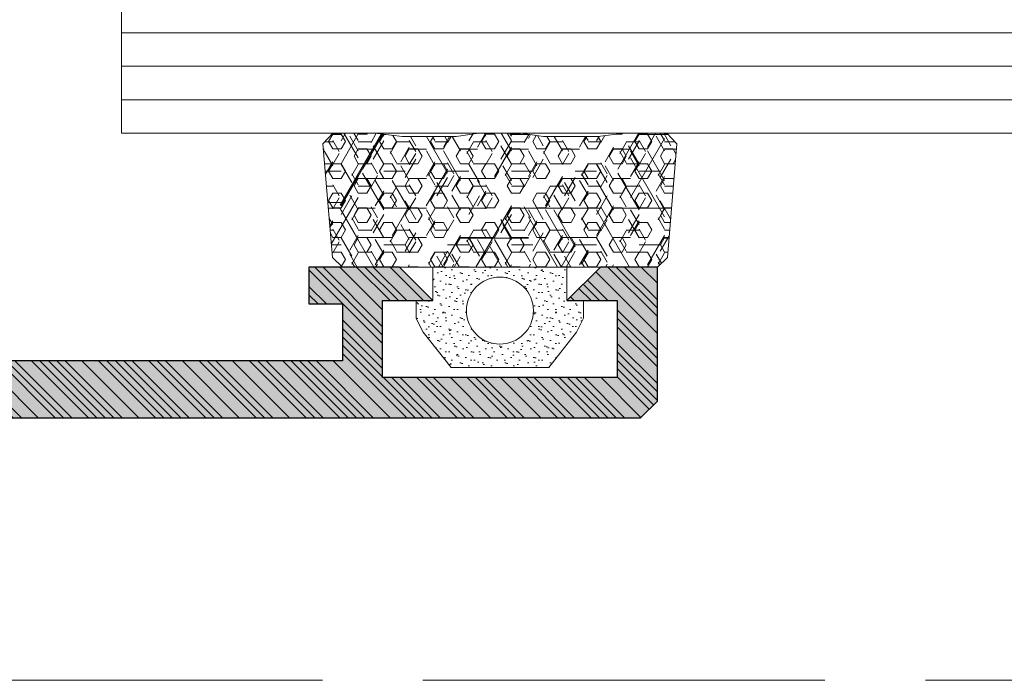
# Model space of a CAD drawing. Header units: inches. Extents: x -96941 to 10978768, y -673 to 1070890.
# Tile 254 of 256: x 65891 to 65920, y 3615 to 3635. Entities that reach past the tile are written whole.
import ezdxf

# ---------------------------------------------------------------- set-up
doc = ezdxf.new("R2010")
doc.units = ezdxf.units.IN
doc.linetypes.add('ACAD_ISO02W100', pattern=[15, 12, -3])
for name, color, linetype, lineweight in [('!_A_03_ČIARKOVANÁ', 41, 'ACAD_ISO02W100', 13), ('_MB_kreskowanie_profile_0.09', 7, 'Continuous', 9), ('_MB_kreskowanie_profile_0.09 @ 1', 7, 'Continuous', 9), ('_MB_kreskowanie_profile_0.09 @ 1.5', 7, 'Continuous', 9), ('_MB_kreskowanie_profile_0.09 @ 10', 7, 'Continuous', 9), ('_MB_kreskowanie_profile_0.09 @ 100', 7, 'Continuous', 9), ('_MB_kreskowanie_profile_0.09 @ 2', 7, 'Continuous', 9), ('_MB_kreskowanie_profile_0.09 @ 2.5', 7, 'Continuous', 9), ('_MB_kreskowanie_profile_0.09 @ 20', 7, 'Continuous', 9), ('_MB_kreskowanie_profile_0.09 @ 25', 7, 'Continuous', 9), ('_MB_kreskowanie_profile_0.09 @ 4', 7, 'Continuous', 9), ('_MB_kreskowanie_profile_0.09 @ 5', 7, 'Continuous', 9), ('_MB_kreskowanie_profile_0.09 @ 50', 7, 'Continuous', 9), ('_MB_kreskowanie_profile_0.09 @ 8', 7, 'Continuous', 9), ('_MB_kreskowanie_szklo_0.09', 157, 'Continuous', 9), ('_MB_kreskowanie_uszczelki_0.09', 252, 'Continuous', 9), ('_MB_kreskowanie_uszczelki_0.09 @ 1', 252, 'Continuous', 9), ('_MB_kreskowanie_uszczelki_0.09 @ 1.5', 252, 'Continuous', 9), ('_MB_kreskowanie_uszczelki_0.09 @ 10', 252, 'Continuous', 9), ('_MB_kreskowanie_uszczelki_0.09 @ 100', 252, 'Continuous', 9), ('_MB_kreskowanie_uszczelki_0.09 @ 2', 252, 'Continuous', 9), ('_MB_kreskowanie_uszczelki_0.09 @ 2.5', 252, 'Continuous', 9), ('_MB_kreskowanie_uszczelki_0.09 @ 20', 252, 'Continuous', 9), ('_MB_kreskowanie_uszczelki_0.09 @ 25', 252, 'Continuous', 9), ('_MB_kreskowanie_uszczelki_0.09 @ 4', 252, 'Continuous', 9), ('_MB_kreskowanie_uszczelki_0.09 @ 5', 252, 'Continuous', 9), ('_MB_kreskowanie_uszczelki_0.09 @ 50', 252, 'Continuous', 9), ('_MB_kreskowanie_uszczelki_0.09 @ 8', 252, 'Continuous', 9), ('_MB_profile_0.25', 7, 'Continuous', 25), ('_MB_solid', 7, 'Continuous', 0), ('_MB_szklo_0.15', 142, 'Continuous', 15), ('_MB_uszczelki_0.15', 140, 'Continuous', 15)]:
    doc.layers.add(name, color=color, linetype=linetype, lineweight=lineweight)

# ---------------------------------------------------------------- blocks, each defined once
blk = doc.blocks.new('*U3080')
at = {"layer": '_MB_kreskowanie_profile_0.09 @ 1'}
h = blk.add_hatch(dxfattribs=at)
h.set_pattern_fill('JIS_WOOD', color=256, scale=0.5)
h.paths.add_polyline_path([(-1.982, 0), (-2.232, 0.433), (-1.207, 2.207), (-1.373, 2.884), (-3.525, 3.797), (-3.9, 3.493), (-3.9, -1.4), (-3.4, -1.799), (-3.4, -9.3), (-4.9, -9.3), (-4.9, -10.4), (-3.4, -10.4), (-3.4, -10.7), (-3.84, -11.1), (-3.9, -11.2), (-3.9, -11.3), (-3.84, -11.4), (-3.4, -11.8), (-3.4, -12.1), (-21.5, -12.1), (-21.5, -10.4), (-20.5, -10.4), (-20.5, -9.3), (-23.2, -9.3), (-24.2, -10.3), (-22.7, -10.3), (-22.7, -12.6), (-29.7, -12.6), (-29.7, -10.3), (-28.2, -10.3), (-29.2, -9.3), (-30.9, -9.3), (-30.9, -13.3), (-30.4, -13.8), (2.35, -13.8), (2.6, -13.55), (2.6, -13.029), (2.372, -12.78), (1.328, -12.689), (1.1, -12.44), (1.1, -9.1), (1.6, -8.6), (9.85, -8.6), (10.1, -8.35), (10.1, -7.829), (9.872, -7.58), (8.828, -7.489), (8.6, -7.24), (8.6, -4.499), (8.4, -4.299), (8.6, -4.099), (8.6, -1.703), (8.828, -1.454), (10.372, -1.319), (10.6, -1.07), (10.6, -0.549), (10.372, -0.3), (9.6, -0.004), (9.6, 3.493), (9.225, 3.797), (7.073, 2.884), (6.907, 2.207), (7.932, 0.433), (7.682, 0), (3.718, 0), (3.468, 0.433), (4.412, 2.066), (4.161, 2.5), (1.539, 2.5), (1.288, 2.066), (2.232, 0.433), (1.982, 0)])
h.paths.add_polyline_path([(7.2, -1.6), (7.2, -7.3), (1, -7.3), (-0.2, -8.5), (-0.2, -11.7), (-0.7, -12.2), (-1.8, -12.2), (-2.1, -11.9), (-2.1, -1.6)], flags=16)
at = {"layer": '_MB_kreskowanie_profile_0.09 @ 1.5'}
h = blk.add_hatch(dxfattribs=at)
h.set_pattern_fill('JIS_WOOD', color=256, scale=0.5)
h.set_pattern_definition([(45, (0, 0), (-0.375, 0.375), [])])
h.paths.add_polyline_path([(-1.982, 0), (-2.232, 0.433), (-1.207, 2.207), (-1.373, 2.884), (-3.525, 3.797), (-3.9, 3.493), (-3.9, -1.4), (-3.4, -1.799), (-3.4, -9.3), (-4.9, -9.3), (-4.9, -10.4), (-3.4, -10.4), (-3.4, -10.7), (-3.84, -11.1), (-3.9, -11.2), (-3.9, -11.3), (-3.84, -11.4), (-3.4, -11.8), (-3.4, -12.1), (-21.5, -12.1), (-21.5, -10.4), (-20.5, -10.4), (-20.5, -9.3), (-23.2, -9.3), (-24.2, -10.3), (-22.7, -10.3), (-22.7, -12.6), (-29.7, -12.6), (-29.7, -10.3), (-28.2, -10.3), (-29.2, -9.3), (-30.9, -9.3), (-30.9, -13.3), (-30.4, -13.8), (2.35, -13.8), (2.6, -13.55), (2.6, -13.029), (2.372, -12.78), (1.328, -12.689), (1.1, -12.44), (1.1, -9.1), (1.6, -8.6), (9.85, -8.6), (10.1, -8.35), (10.1, -7.829), (9.872, -7.58), (8.828, -7.489), (8.6, -7.24), (8.6, -4.499), (8.4, -4.299), (8.6, -4.099), (8.6, -1.703), (8.828, -1.454), (10.372, -1.319), (10.6, -1.07), (10.6, -0.549), (10.372, -0.3), (9.6, -0.004), (9.6, 3.493), (9.225, 3.797), (7.073, 2.884), (6.907, 2.207), (7.932, 0.433), (7.682, 0), (3.718, 0), (3.468, 0.433), (4.412, 2.066), (4.161, 2.5), (1.539, 2.5), (1.288, 2.066), (2.232, 0.433), (1.982, 0)])
h.paths.add_polyline_path([(7.2, -1.6), (7.2, -7.3), (1, -7.3), (-0.2, -8.5), (-0.2, -11.7), (-0.7, -12.2), (-1.8, -12.2), (-2.1, -11.9), (-2.1, -1.6)], flags=16)
at = {"layer": '_MB_kreskowanie_profile_0.09 @ 10'}
h = blk.add_hatch(dxfattribs=at)
h.set_pattern_fill('JIS_WOOD', color=256, scale=0.5)
h.set_pattern_definition([(45, (0, 0), (-2.5, 2.5), [])])
h.paths.add_polyline_path([(-1.982, 0), (-2.232, 0.433), (-1.207, 2.207), (-1.373, 2.884), (-3.525, 3.797), (-3.9, 3.493), (-3.9, -1.4), (-3.4, -1.799), (-3.4, -9.3), (-4.9, -9.3), (-4.9, -10.4), (-3.4, -10.4), (-3.4, -10.7), (-3.84, -11.1), (-3.9, -11.2), (-3.9, -11.3), (-3.84, -11.4), (-3.4, -11.8), (-3.4, -12.1), (-21.5, -12.1), (-21.5, -10.4), (-20.5, -10.4), (-20.5, -9.3), (-23.2, -9.3), (-24.2, -10.3), (-22.7, -10.3), (-22.7, -12.6), (-29.7, -12.6), (-29.7, -10.3), (-28.2, -10.3), (-29.2, -9.3), (-30.9, -9.3), (-30.9, -13.3), (-30.4, -13.8), (2.35, -13.8), (2.6, -13.55), (2.6, -13.029), (2.372, -12.78), (1.328, -12.689), (1.1, -12.44), (1.1, -9.1), (1.6, -8.6), (9.85, -8.6), (10.1, -8.35), (10.1, -7.829), (9.872, -7.58), (8.828, -7.489), (8.6, -7.24), (8.6, -4.499), (8.4, -4.299), (8.6, -4.099), (8.6, -1.703), (8.828, -1.454), (10.372, -1.319), (10.6, -1.07), (10.6, -0.549), (10.372, -0.3), (9.6, -0.004), (9.6, 3.493), (9.225, 3.797), (7.073, 2.884), (6.907, 2.207), (7.932, 0.433), (7.682, 0), (3.718, 0), (3.468, 0.433), (4.412, 2.066), (4.161, 2.5), (1.539, 2.5), (1.288, 2.066), (2.232, 0.433), (1.982, 0)])
h.paths.add_polyline_path([(7.2, -1.6), (7.2, -7.3), (1, -7.3), (-0.2, -8.5), (-0.2, -11.7), (-0.7, -12.2), (-1.8, -12.2), (-2.1, -11.9), (-2.1, -1.6)], flags=16)
at = {"layer": '_MB_kreskowanie_profile_0.09 @ 100'}
h = blk.add_hatch(dxfattribs=at)
h.set_pattern_fill('JIS_WOOD', color=256, scale=0.5)
h.set_pattern_definition([(45, (0, 0), (-25, 25), [])])
h.paths.add_polyline_path([(-1.982, 0), (-2.232, 0.433), (-1.207, 2.207), (-1.373, 2.884), (-3.525, 3.797), (-3.9, 3.493), (-3.9, -1.4), (-3.4, -1.799), (-3.4, -9.3), (-4.9, -9.3), (-4.9, -10.4), (-3.4, -10.4), (-3.4, -10.7), (-3.84, -11.1), (-3.9, -11.2), (-3.9, -11.3), (-3.84, -11.4), (-3.4, -11.8), (-3.4, -12.1), (-21.5, -12.1), (-21.5, -10.4), (-20.5, -10.4), (-20.5, -9.3), (-23.2, -9.3), (-24.2, -10.3), (-22.7, -10.3), (-22.7, -12.6), (-29.7, -12.6), (-29.7, -10.3), (-28.2, -10.3), (-29.2, -9.3), (-30.9, -9.3), (-30.9, -13.3), (-30.4, -13.8), (2.35, -13.8), (2.6, -13.55), (2.6, -13.029), (2.372, -12.78), (1.328, -12.689), (1.1, -12.44), (1.1, -9.1), (1.6, -8.6), (9.85, -8.6), (10.1, -8.35), (10.1, -7.829), (9.872, -7.58), (8.828, -7.489), (8.6, -7.24), (8.6, -4.499), (8.4, -4.299), (8.6, -4.099), (8.6, -1.703), (8.828, -1.454), (10.372, -1.319), (10.6, -1.07), (10.6, -0.549), (10.372, -0.3), (9.6, -0.004), (9.6, 3.493), (9.225, 3.797), (7.073, 2.884), (6.907, 2.207), (7.932, 0.433), (7.682, 0), (3.718, 0), (3.468, 0.433), (4.412, 2.066), (4.161, 2.5), (1.539, 2.5), (1.288, 2.066), (2.232, 0.433), (1.982, 0)])
h.paths.add_polyline_path([(7.2, -1.6), (7.2, -7.3), (1, -7.3), (-0.2, -8.5), (-0.2, -11.7), (-0.7, -12.2), (-1.8, -12.2), (-2.1, -11.9), (-2.1, -1.6)], flags=16)
at = {"layer": '_MB_kreskowanie_profile_0.09 @ 2'}
h = blk.add_hatch(dxfattribs=at)
h.set_pattern_fill('JIS_WOOD', color=256, scale=0.5)
h.set_pattern_definition([(45, (0, 0), (-0.5, 0.5), [])])
h.paths.add_polyline_path([(-1.982, 0), (-2.232, 0.433), (-1.207, 2.207), (-1.373, 2.884), (-3.525, 3.797), (-3.9, 3.493), (-3.9, -1.4), (-3.4, -1.799), (-3.4, -9.3), (-4.9, -9.3), (-4.9, -10.4), (-3.4, -10.4), (-3.4, -10.7), (-3.84, -11.1), (-3.9, -11.2), (-3.9, -11.3), (-3.84, -11.4), (-3.4, -11.8), (-3.4, -12.1), (-21.5, -12.1), (-21.5, -10.4), (-20.5, -10.4), (-20.5, -9.3), (-23.2, -9.3), (-24.2, -10.3), (-22.7, -10.3), (-22.7, -12.6), (-29.7, -12.6), (-29.7, -10.3), (-28.2, -10.3), (-29.2, -9.3), (-30.9, -9.3), (-30.9, -13.3), (-30.4, -13.8), (2.35, -13.8), (2.6, -13.55), (2.6, -13.029), (2.372, -12.78), (1.328, -12.689), (1.1, -12.44), (1.1, -9.1), (1.6, -8.6), (9.85, -8.6), (10.1, -8.35), (10.1, -7.829), (9.872, -7.58), (8.828, -7.489), (8.6, -7.24), (8.6, -4.499), (8.4, -4.299), (8.6, -4.099), (8.6, -1.703), (8.828, -1.454), (10.372, -1.319), (10.6, -1.07), (10.6, -0.549), (10.372, -0.3), (9.6, -0.004), (9.6, 3.493), (9.225, 3.797), (7.073, 2.884), (6.907, 2.207), (7.932, 0.433), (7.682, 0), (3.718, 0), (3.468, 0.433), (4.412, 2.066), (4.161, 2.5), (1.539, 2.5), (1.288, 2.066), (2.232, 0.433), (1.982, 0)])
h.paths.add_polyline_path([(7.2, -1.6), (7.2, -7.3), (1, -7.3), (-0.2, -8.5), (-0.2, -11.7), (-0.7, -12.2), (-1.8, -12.2), (-2.1, -11.9), (-2.1, -1.6)], flags=16)
at = {"layer": '_MB_kreskowanie_profile_0.09 @ 2.5'}
h = blk.add_hatch(dxfattribs=at)
h.set_pattern_fill('JIS_WOOD', color=256, scale=0.5)
h.set_pattern_definition([(45, (0, 0), (-0.625, 0.625), [])])
h.paths.add_polyline_path([(-1.982, 0), (-2.232, 0.433), (-1.207, 2.207), (-1.373, 2.884), (-3.525, 3.797), (-3.9, 3.493), (-3.9, -1.4), (-3.4, -1.799), (-3.4, -9.3), (-4.9, -9.3), (-4.9, -10.4), (-3.4, -10.4), (-3.4, -10.7), (-3.84, -11.1), (-3.9, -11.2), (-3.9, -11.3), (-3.84, -11.4), (-3.4, -11.8), (-3.4, -12.1), (-21.5, -12.1), (-21.5, -10.4), (-20.5, -10.4), (-20.5, -9.3), (-23.2, -9.3), (-24.2, -10.3), (-22.7, -10.3), (-22.7, -12.6), (-29.7, -12.6), (-29.7, -10.3), (-28.2, -10.3), (-29.2, -9.3), (-30.9, -9.3), (-30.9, -13.3), (-30.4, -13.8), (2.35, -13.8), (2.6, -13.55), (2.6, -13.029), (2.372, -12.78), (1.328, -12.689), (1.1, -12.44), (1.1, -9.1), (1.6, -8.6), (9.85, -8.6), (10.1, -8.35), (10.1, -7.829), (9.872, -7.58), (8.828, -7.489), (8.6, -7.24), (8.6, -4.499), (8.4, -4.299), (8.6, -4.099), (8.6, -1.703), (8.828, -1.454), (10.372, -1.319), (10.6, -1.07), (10.6, -0.549), (10.372, -0.3), (9.6, -0.004), (9.6, 3.493), (9.225, 3.797), (7.073, 2.884), (6.907, 2.207), (7.932, 0.433), (7.682, 0), (3.718, 0), (3.468, 0.433), (4.412, 2.066), (4.161, 2.5), (1.539, 2.5), (1.288, 2.066), (2.232, 0.433), (1.982, 0)])
h.paths.add_polyline_path([(7.2, -1.6), (7.2, -7.3), (1, -7.3), (-0.2, -8.5), (-0.2, -11.7), (-0.7, -12.2), (-1.8, -12.2), (-2.1, -11.9), (-2.1, -1.6)], flags=16)
at = {"layer": '_MB_kreskowanie_profile_0.09 @ 20'}
h = blk.add_hatch(dxfattribs=at)
h.set_pattern_fill('JIS_WOOD', color=256, scale=0.5)
h.set_pattern_definition([(45, (0, 0), (-5, 5), [])])
h.paths.add_polyline_path([(-1.982, 0), (-2.232, 0.433), (-1.207, 2.207), (-1.373, 2.884), (-3.525, 3.797), (-3.9, 3.493), (-3.9, -1.4), (-3.4, -1.799), (-3.4, -9.3), (-4.9, -9.3), (-4.9, -10.4), (-3.4, -10.4), (-3.4, -10.7), (-3.84, -11.1), (-3.9, -11.2), (-3.9, -11.3), (-3.84, -11.4), (-3.4, -11.8), (-3.4, -12.1), (-21.5, -12.1), (-21.5, -10.4), (-20.5, -10.4), (-20.5, -9.3), (-23.2, -9.3), (-24.2, -10.3), (-22.7, -10.3), (-22.7, -12.6), (-29.7, -12.6), (-29.7, -10.3), (-28.2, -10.3), (-29.2, -9.3), (-30.9, -9.3), (-30.9, -13.3), (-30.4, -13.8), (2.35, -13.8), (2.6, -13.55), (2.6, -13.029), (2.372, -12.78), (1.328, -12.689), (1.1, -12.44), (1.1, -9.1), (1.6, -8.6), (9.85, -8.6), (10.1, -8.35), (10.1, -7.829), (9.872, -7.58), (8.828, -7.489), (8.6, -7.24), (8.6, -4.499), (8.4, -4.299), (8.6, -4.099), (8.6, -1.703), (8.828, -1.454), (10.372, -1.319), (10.6, -1.07), (10.6, -0.549), (10.372, -0.3), (9.6, -0.004), (9.6, 3.493), (9.225, 3.797), (7.073, 2.884), (6.907, 2.207), (7.932, 0.433), (7.682, 0), (3.718, 0), (3.468, 0.433), (4.412, 2.066), (4.161, 2.5), (1.539, 2.5), (1.288, 2.066), (2.232, 0.433), (1.982, 0)])
h.paths.add_polyline_path([(7.2, -1.6), (7.2, -7.3), (1, -7.3), (-0.2, -8.5), (-0.2, -11.7), (-0.7, -12.2), (-1.8, -12.2), (-2.1, -11.9), (-2.1, -1.6)], flags=16)
at = {"layer": '_MB_kreskowanie_profile_0.09 @ 25'}
h = blk.add_hatch(dxfattribs=at)
h.set_pattern_fill('JIS_WOOD', color=256, scale=0.5)
h.set_pattern_definition([(45, (0, 0), (-6.25, 6.25), [])])
h.paths.add_polyline_path([(-1.982, 0), (-2.232, 0.433), (-1.207, 2.207), (-1.373, 2.884), (-3.525, 3.797), (-3.9, 3.493), (-3.9, -1.4), (-3.4, -1.799), (-3.4, -9.3), (-4.9, -9.3), (-4.9, -10.4), (-3.4, -10.4), (-3.4, -10.7), (-3.84, -11.1), (-3.9, -11.2), (-3.9, -11.3), (-3.84, -11.4), (-3.4, -11.8), (-3.4, -12.1), (-21.5, -12.1), (-21.5, -10.4), (-20.5, -10.4), (-20.5, -9.3), (-23.2, -9.3), (-24.2, -10.3), (-22.7, -10.3), (-22.7, -12.6), (-29.7, -12.6), (-29.7, -10.3), (-28.2, -10.3), (-29.2, -9.3), (-30.9, -9.3), (-30.9, -13.3), (-30.4, -13.8), (2.35, -13.8), (2.6, -13.55), (2.6, -13.029), (2.372, -12.78), (1.328, -12.689), (1.1, -12.44), (1.1, -9.1), (1.6, -8.6), (9.85, -8.6), (10.1, -8.35), (10.1, -7.829), (9.872, -7.58), (8.828, -7.489), (8.6, -7.24), (8.6, -4.499), (8.4, -4.299), (8.6, -4.099), (8.6, -1.703), (8.828, -1.454), (10.372, -1.319), (10.6, -1.07), (10.6, -0.549), (10.372, -0.3), (9.6, -0.004), (9.6, 3.493), (9.225, 3.797), (7.073, 2.884), (6.907, 2.207), (7.932, 0.433), (7.682, 0), (3.718, 0), (3.468, 0.433), (4.412, 2.066), (4.161, 2.5), (1.539, 2.5), (1.288, 2.066), (2.232, 0.433), (1.982, 0)])
h.paths.add_polyline_path([(7.2, -1.6), (7.2, -7.3), (1, -7.3), (-0.2, -8.5), (-0.2, -11.7), (-0.7, -12.2), (-1.8, -12.2), (-2.1, -11.9), (-2.1, -1.6)], flags=16)
at = {"layer": '_MB_kreskowanie_profile_0.09 @ 4'}
h = blk.add_hatch(dxfattribs=at)
h.set_pattern_fill('JIS_WOOD', color=256, scale=0.5)
h.set_pattern_definition([(45, (0, 0), (-1, 1), [])])
h.paths.add_polyline_path([(-1.982, 0), (-2.232, 0.433), (-1.207, 2.207), (-1.373, 2.884), (-3.525, 3.797), (-3.9, 3.493), (-3.9, -1.4), (-3.4, -1.799), (-3.4, -9.3), (-4.9, -9.3), (-4.9, -10.4), (-3.4, -10.4), (-3.4, -10.7), (-3.84, -11.1), (-3.9, -11.2), (-3.9, -11.3), (-3.84, -11.4), (-3.4, -11.8), (-3.4, -12.1), (-21.5, -12.1), (-21.5, -10.4), (-20.5, -10.4), (-20.5, -9.3), (-23.2, -9.3), (-24.2, -10.3), (-22.7, -10.3), (-22.7, -12.6), (-29.7, -12.6), (-29.7, -10.3), (-28.2, -10.3), (-29.2, -9.3), (-30.9, -9.3), (-30.9, -13.3), (-30.4, -13.8), (2.35, -13.8), (2.6, -13.55), (2.6, -13.029), (2.372, -12.78), (1.328, -12.689), (1.1, -12.44), (1.1, -9.1), (1.6, -8.6), (9.85, -8.6), (10.1, -8.35), (10.1, -7.829), (9.872, -7.58), (8.828, -7.489), (8.6, -7.24), (8.6, -4.499), (8.4, -4.299), (8.6, -4.099), (8.6, -1.703), (8.828, -1.454), (10.372, -1.319), (10.6, -1.07), (10.6, -0.549), (10.372, -0.3), (9.6, -0.004), (9.6, 3.493), (9.225, 3.797), (7.073, 2.884), (6.907, 2.207), (7.932, 0.433), (7.682, 0), (3.718, 0), (3.468, 0.433), (4.412, 2.066), (4.161, 2.5), (1.539, 2.5), (1.288, 2.066), (2.232, 0.433), (1.982, 0)])
h.paths.add_polyline_path([(7.2, -1.6), (7.2, -7.3), (1, -7.3), (-0.2, -8.5), (-0.2, -11.7), (-0.7, -12.2), (-1.8, -12.2), (-2.1, -11.9), (-2.1, -1.6)], flags=16)
at = {"layer": '_MB_kreskowanie_profile_0.09 @ 5'}
h = blk.add_hatch(dxfattribs=at)
h.set_pattern_fill('JIS_WOOD', color=256, scale=0.5)
h.set_pattern_definition([(45, (0, 0), (-1.25, 1.25), [])])
h.paths.add_polyline_path([(-1.982, 0), (-2.232, 0.433), (-1.207, 2.207), (-1.373, 2.884), (-3.525, 3.797), (-3.9, 3.493), (-3.9, -1.4), (-3.4, -1.799), (-3.4, -9.3), (-4.9, -9.3), (-4.9, -10.4), (-3.4, -10.4), (-3.4, -10.7), (-3.84, -11.1), (-3.9, -11.2), (-3.9, -11.3), (-3.84, -11.4), (-3.4, -11.8), (-3.4, -12.1), (-21.5, -12.1), (-21.5, -10.4), (-20.5, -10.4), (-20.5, -9.3), (-23.2, -9.3), (-24.2, -10.3), (-22.7, -10.3), (-22.7, -12.6), (-29.7, -12.6), (-29.7, -10.3), (-28.2, -10.3), (-29.2, -9.3), (-30.9, -9.3), (-30.9, -13.3), (-30.4, -13.8), (2.35, -13.8), (2.6, -13.55), (2.6, -13.029), (2.372, -12.78), (1.328, -12.689), (1.1, -12.44), (1.1, -9.1), (1.6, -8.6), (9.85, -8.6), (10.1, -8.35), (10.1, -7.829), (9.872, -7.58), (8.828, -7.489), (8.6, -7.24), (8.6, -4.499), (8.4, -4.299), (8.6, -4.099), (8.6, -1.703), (8.828, -1.454), (10.372, -1.319), (10.6, -1.07), (10.6, -0.549), (10.372, -0.3), (9.6, -0.004), (9.6, 3.493), (9.225, 3.797), (7.073, 2.884), (6.907, 2.207), (7.932, 0.433), (7.682, 0), (3.718, 0), (3.468, 0.433), (4.412, 2.066), (4.161, 2.5), (1.539, 2.5), (1.288, 2.066), (2.232, 0.433), (1.982, 0)])
h.paths.add_polyline_path([(7.2, -1.6), (7.2, -7.3), (1, -7.3), (-0.2, -8.5), (-0.2, -11.7), (-0.7, -12.2), (-1.8, -12.2), (-2.1, -11.9), (-2.1, -1.6)], flags=16)
at = {"layer": '_MB_kreskowanie_profile_0.09 @ 50'}
h = blk.add_hatch(dxfattribs=at)
h.set_pattern_fill('JIS_WOOD', color=256, scale=0.5)
h.set_pattern_definition([(45, (0, 0), (-12.5, 12.5), [])])
h.paths.add_polyline_path([(-1.982, 0), (-2.232, 0.433), (-1.207, 2.207), (-1.373, 2.884), (-3.525, 3.797), (-3.9, 3.493), (-3.9, -1.4), (-3.4, -1.799), (-3.4, -9.3), (-4.9, -9.3), (-4.9, -10.4), (-3.4, -10.4), (-3.4, -10.7), (-3.84, -11.1), (-3.9, -11.2), (-3.9, -11.3), (-3.84, -11.4), (-3.4, -11.8), (-3.4, -12.1), (-21.5, -12.1), (-21.5, -10.4), (-20.5, -10.4), (-20.5, -9.3), (-23.2, -9.3), (-24.2, -10.3), (-22.7, -10.3), (-22.7, -12.6), (-29.7, -12.6), (-29.7, -10.3), (-28.2, -10.3), (-29.2, -9.3), (-30.9, -9.3), (-30.9, -13.3), (-30.4, -13.8), (2.35, -13.8), (2.6, -13.55), (2.6, -13.029), (2.372, -12.78), (1.328, -12.689), (1.1, -12.44), (1.1, -9.1), (1.6, -8.6), (9.85, -8.6), (10.1, -8.35), (10.1, -7.829), (9.872, -7.58), (8.828, -7.489), (8.6, -7.24), (8.6, -4.499), (8.4, -4.299), (8.6, -4.099), (8.6, -1.703), (8.828, -1.454), (10.372, -1.319), (10.6, -1.07), (10.6, -0.549), (10.372, -0.3), (9.6, -0.004), (9.6, 3.493), (9.225, 3.797), (7.073, 2.884), (6.907, 2.207), (7.932, 0.433), (7.682, 0), (3.718, 0), (3.468, 0.433), (4.412, 2.066), (4.161, 2.5), (1.539, 2.5), (1.288, 2.066), (2.232, 0.433), (1.982, 0)])
h.paths.add_polyline_path([(7.2, -1.6), (7.2, -7.3), (1, -7.3), (-0.2, -8.5), (-0.2, -11.7), (-0.7, -12.2), (-1.8, -12.2), (-2.1, -11.9), (-2.1, -1.6)], flags=16)
at = {"layer": '_MB_kreskowanie_profile_0.09 @ 8'}
h = blk.add_hatch(dxfattribs=at)
h.set_pattern_fill('JIS_WOOD', color=256, scale=0.5)
h.set_pattern_definition([(45, (0, 0), (-2, 2), [])])
h.paths.add_polyline_path([(-1.982, 0), (-2.232, 0.433), (-1.207, 2.207), (-1.373, 2.884), (-3.525, 3.797), (-3.9, 3.493), (-3.9, -1.4), (-3.4, -1.799), (-3.4, -9.3), (-4.9, -9.3), (-4.9, -10.4), (-3.4, -10.4), (-3.4, -10.7), (-3.84, -11.1), (-3.9, -11.2), (-3.9, -11.3), (-3.84, -11.4), (-3.4, -11.8), (-3.4, -12.1), (-21.5, -12.1), (-21.5, -10.4), (-20.5, -10.4), (-20.5, -9.3), (-23.2, -9.3), (-24.2, -10.3), (-22.7, -10.3), (-22.7, -12.6), (-29.7, -12.6), (-29.7, -10.3), (-28.2, -10.3), (-29.2, -9.3), (-30.9, -9.3), (-30.9, -13.3), (-30.4, -13.8), (2.35, -13.8), (2.6, -13.55), (2.6, -13.029), (2.372, -12.78), (1.328, -12.689), (1.1, -12.44), (1.1, -9.1), (1.6, -8.6), (9.85, -8.6), (10.1, -8.35), (10.1, -7.829), (9.872, -7.58), (8.828, -7.489), (8.6, -7.24), (8.6, -4.499), (8.4, -4.299), (8.6, -4.099), (8.6, -1.703), (8.828, -1.454), (10.372, -1.319), (10.6, -1.07), (10.6, -0.549), (10.372, -0.3), (9.6, -0.004), (9.6, 3.493), (9.225, 3.797), (7.073, 2.884), (6.907, 2.207), (7.932, 0.433), (7.682, 0), (3.718, 0), (3.468, 0.433), (4.412, 2.066), (4.161, 2.5), (1.539, 2.5), (1.288, 2.066), (2.232, 0.433), (1.982, 0)])
h.paths.add_polyline_path([(7.2, -1.6), (7.2, -7.3), (1, -7.3), (-0.2, -8.5), (-0.2, -11.7), (-0.7, -12.2), (-1.8, -12.2), (-2.1, -11.9), (-2.1, -1.6)], flags=16)
blk = doc.blocks.new('-K431610X')
at = {"layer": '_MB_solid'}
h = blk.add_hatch(color=256, dxfattribs=at)
h.dxf.hatch_style = 1
h.paths.add_polyline_path([(-3.9, -1.4), (-3.4, -1.799), (-3.4, -9.3), (-4.9, -9.3), (-4.9, -10.4), (-3.4, -10.4), (-3.4, -10.7), (-3.84, -11.1), (-3.9, -11.2), (-3.9, -11.3), (-3.84, -11.4), (-3.4, -11.8), (-3.4, -12.1), (-21.5, -12.1), (-21.5, -10.4), (-20.5, -10.4), (-20.5, -9.3), (-23.2, -9.3), (-24.2, -10.3), (-22.7, -10.3), (-22.7, -12.6), (-29.7, -12.6), (-29.7, -10.3), (-28.2, -10.3), (-29.2, -9.3), (-30.9, -9.3), (-30.9, -13.3), (-30.4, -13.8), (2.35, -13.8), (2.6, -13.55), (2.6, -13.029), (2.372, -12.78), (1.328, -12.689), (1.1, -12.44), (1.1, -9.1), (1.6, -8.6), (9.85, -8.6), (10.1, -8.35), (10.1, -7.829), (9.872, -7.58), (8.828, -7.489), (8.6, -7.24), (8.6, -4.499), (8.4, -4.299), (8.6, -4.099), (8.6, -1.703), (8.828, -1.454), (10.372, -1.319), (10.6, -1.07), (10.6, -0.549), (10.372, -0.3), (9.6, -0.004), (9.6, 3.493), (9.225, 3.797), (7.073, 2.884), (6.907, 2.207), (7.932, 0.433), (7.682, 0), (3.718, 0), (3.468, 0.433), (4.412, 2.066), (4.161, 2.5), (1.539, 2.5), (1.288, 2.066), (2.232, 0.433), (1.982, 0), (-1.982, 0), (-2.232, 0.433), (-1.207, 2.207), (-1.373, 2.884), (-3.525, 3.797), (-3.9, 3.493)])
h.paths.add_polyline_path([(-2.1, -1.6), (7.2, -1.6), (7.2, -7.3), (1, -7.3), (-0.2, -8.5), (-0.2, -11.7), (-0.7, -12.2), (-1.8, -12.2), (-2.1, -11.9)], flags=16)
at = {"layer": '_MB_profile_0.25'}
blk.add_lwpolyline([(2.35, -13.8), (-30.4, -13.8), (-30.9, -13.3), (-30.9, -9.3), (-29.2, -9.3), (-28.2, -10.3), (-29.7, -10.3), (-29.7, -12.6), (-22.7, -12.6), (-22.7, -10.3), (-24.2, -10.3), (-23.2, -9.3), (-20.5, -9.3), (-20.5, -10.4), (-21.5, -10.4), (-21.5, -12.1), (-3.4, -12.1)], dxfattribs=at)
at = {"layer": '_MB_kreskowanie_profile_0.09', "lineweight": 30}
blk.add_blockref('*U3080', (0, 0), dxfattribs=at)
blk = doc.blocks.new('-K528701X')
at = {"color": 1, "rotation": 270}
blk.add_blockref('-K431610X', (-63.2, 32.6), dxfattribs=at)
blk = doc.blocks.new('*U3028')
at = {"layer": '_MB_kreskowanie_uszczelki_0.09 @ 1'}
h = blk.add_hatch(dxfattribs=at)
h.set_pattern_fill('DOTS', color=256, scale=0.15, angle=315, style=0)
h.paths.add_polyline_path([(-2.041, 2), (-4.959, 2), (-5.786, 0.939), (-6, 0.53), (-6, 0), (-5.5, 0), (-5.5, -1), (-1.5, -1), (-1.5, 0), (-1, 0), (-1, 0.529), (-1.213, 0.939)])
h.paths.add_polyline_path([(-2.5, 0.3, -1), (-4.5, 0.3, -1)], flags=16)
at = {"layer": '_MB_kreskowanie_uszczelki_0.09 @ 1.5'}
h = blk.add_hatch(dxfattribs=at)
h.set_pattern_fill('DOTS', color=256, scale=0.15, angle=315, style=0)
h.set_pattern_definition([(315, (0, 0), (0.378855, 0.126285), [0, -0.357187])])
h.paths.add_polyline_path([(-2.041, 2), (-4.959, 2), (-5.786, 0.939), (-6, 0.53), (-6, 0), (-5.5, 0), (-5.5, -1), (-1.5, -1), (-1.5, 0), (-1, 0), (-1, 0.529), (-1.213, 0.939)])
h.paths.add_polyline_path([(-2.5, 0.3, -1), (-4.5, 0.3, -1)], flags=16)
at = {"layer": '_MB_kreskowanie_uszczelki_0.09 @ 10'}
h = blk.add_hatch(dxfattribs=at)
h.set_pattern_fill('DOTS', color=256, scale=0.15, angle=315, style=0)
h.set_pattern_definition([(315, (0, 0), (2.5257, 0.8419), [0, -2.38125])])
h.paths.add_polyline_path([(-2.041, 2), (-4.959, 2), (-5.786, 0.939), (-6, 0.53), (-6, 0), (-5.5, 0), (-5.5, -1), (-1.5, -1), (-1.5, 0), (-1, 0), (-1, 0.529), (-1.213, 0.939)])
h.paths.add_polyline_path([(-2.5, 0.3, -1), (-4.5, 0.3, -1)], flags=16)
at = {"layer": '_MB_kreskowanie_uszczelki_0.09 @ 100'}
h = blk.add_hatch(dxfattribs=at)
h.set_pattern_fill('DOTS', color=256, scale=0.15, angle=315, style=0)
h.set_pattern_definition([(315, (0, 0), (25.257, 8.42), [0, -23.812])])
h.paths.add_polyline_path([(-2.041, 2), (-4.959, 2), (-5.786, 0.939), (-6, 0.53), (-6, 0), (-5.5, 0), (-5.5, -1), (-1.5, -1), (-1.5, 0), (-1, 0), (-1, 0.529), (-1.213, 0.939)])
h.paths.add_polyline_path([(-2.5, 0.3, -1), (-4.5, 0.3, -1)], flags=16)
at = {"layer": '_MB_kreskowanie_uszczelki_0.09 @ 2'}
h = blk.add_hatch(dxfattribs=at)
h.set_pattern_fill('DOTS', color=256, scale=0.15, angle=315, style=0)
h.set_pattern_definition([(315, (0, 0), (0.50514, 0.16838), [0, -0.47625])])
h.paths.add_polyline_path([(-2.041, 2), (-4.959, 2), (-5.786, 0.939), (-6, 0.53), (-6, 0), (-5.5, 0), (-5.5, -1), (-1.5, -1), (-1.5, 0), (-1, 0), (-1, 0.529), (-1.213, 0.939)])
h.paths.add_polyline_path([(-2.5, 0.3, -1), (-4.5, 0.3, -1)], flags=16)
at = {"layer": '_MB_kreskowanie_uszczelki_0.09 @ 2.5'}
h = blk.add_hatch(dxfattribs=at)
h.set_pattern_fill('DOTS', color=256, scale=0.15, angle=315, style=0)
h.set_pattern_definition([(315, (0, 0), (0.631424, 0.210475), [0, -0.59531])])
h.paths.add_polyline_path([(-2.041, 2), (-4.959, 2), (-5.786, 0.939), (-6, 0.53), (-6, 0), (-5.5, 0), (-5.5, -1), (-1.5, -1), (-1.5, 0), (-1, 0), (-1, 0.529), (-1.213, 0.939)])
h.paths.add_polyline_path([(-2.5, 0.3, -1), (-4.5, 0.3, -1)], flags=16)
at = {"layer": '_MB_kreskowanie_uszczelki_0.09 @ 20'}
h = blk.add_hatch(dxfattribs=at)
h.set_pattern_fill('DOTS', color=256, scale=0.15, angle=315, style=0)
h.set_pattern_definition([(315, (0, 0), (5.0514, 1.6838), [0, -4.7625])])
h.paths.add_polyline_path([(-2.041, 2), (-4.959, 2), (-5.786, 0.939), (-6, 0.53), (-6, 0), (-5.5, 0), (-5.5, -1), (-1.5, -1), (-1.5, 0), (-1, 0), (-1, 0.529), (-1.213, 0.939)])
h.paths.add_polyline_path([(-2.5, 0.3, -1), (-4.5, 0.3, -1)], flags=16)
at = {"layer": '_MB_kreskowanie_uszczelki_0.09 @ 25'}
h = blk.add_hatch(dxfattribs=at)
h.set_pattern_fill('DOTS', color=256, scale=0.15, angle=315, style=0)
h.set_pattern_definition([(315, (0, 0), (6.314, 2.105), [0, -5.953])])
h.paths.add_polyline_path([(-2.041, 2), (-4.959, 2), (-5.786, 0.939), (-6, 0.53), (-6, 0), (-5.5, 0), (-5.5, -1), (-1.5, -1), (-1.5, 0), (-1, 0), (-1, 0.529), (-1.213, 0.939)])
h.paths.add_polyline_path([(-2.5, 0.3, -1), (-4.5, 0.3, -1)], flags=16)
at = {"layer": '_MB_kreskowanie_uszczelki_0.09 @ 4'}
h = blk.add_hatch(dxfattribs=at)
h.set_pattern_fill('DOTS', color=256, scale=0.15, angle=315, style=0)
h.set_pattern_definition([(315, (0, 0), (1.01028, 0.33676), [0, -0.9525])])
h.paths.add_polyline_path([(-2.041, 2), (-4.959, 2), (-5.786, 0.939), (-6, 0.53), (-6, 0), (-5.5, 0), (-5.5, -1), (-1.5, -1), (-1.5, 0), (-1, 0), (-1, 0.529), (-1.213, 0.939)])
h.paths.add_polyline_path([(-2.5, 0.3, -1), (-4.5, 0.3, -1)], flags=16)
at = {"layer": '_MB_kreskowanie_uszczelki_0.09 @ 5'}
h = blk.add_hatch(dxfattribs=at)
h.set_pattern_fill('DOTS', color=256, scale=0.15, angle=315, style=0)
h.set_pattern_definition([(315, (0, 0), (1.26285, 0.42095), [0, -1.19063])])
h.paths.add_polyline_path([(-2.041, 2), (-4.959, 2), (-5.786, 0.939), (-6, 0.53), (-6, 0), (-5.5, 0), (-5.5, -1), (-1.5, -1), (-1.5, 0), (-1, 0), (-1, 0.529), (-1.213, 0.939)])
h.paths.add_polyline_path([(-2.5, 0.3, -1), (-4.5, 0.3, -1)], flags=16)
at = {"layer": '_MB_kreskowanie_uszczelki_0.09 @ 50'}
h = blk.add_hatch(dxfattribs=at)
h.set_pattern_fill('DOTS', color=256, scale=0.15, angle=315, style=0)
h.set_pattern_definition([(315, (0, 0), (12.628, 4.21), [0, -11.906])])
h.paths.add_polyline_path([(-2.041, 2), (-4.959, 2), (-5.786, 0.939), (-6, 0.53), (-6, 0), (-5.5, 0), (-5.5, -1), (-1.5, -1), (-1.5, 0), (-1, 0), (-1, 0.529), (-1.213, 0.939)])
h.paths.add_polyline_path([(-2.5, 0.3, -1), (-4.5, 0.3, -1)], flags=16)
at = {"layer": '_MB_kreskowanie_uszczelki_0.09 @ 8'}
h = blk.add_hatch(dxfattribs=at)
h.set_pattern_fill('DOTS', color=256, scale=0.15, angle=315, style=0)
h.set_pattern_definition([(315, (0, 0), (2.02056, 0.6735), [0, -1.905])])
h.paths.add_polyline_path([(-2.041, 2), (-4.959, 2), (-5.786, 0.939), (-6, 0.53), (-6, 0), (-5.5, 0), (-5.5, -1), (-1.5, -1), (-1.5, 0), (-1, 0), (-1, 0.529), (-1.213, 0.939)])
h.paths.add_polyline_path([(-2.5, 0.3, -1), (-4.5, 0.3, -1)], flags=16)
blk = doc.blocks.new('*U3029')
at = {"layer": '_MB_kreskowanie_uszczelki_0.09 @ 1'}
h = blk.add_hatch(dxfattribs=at)
h.set_pattern_fill('HEX', color=256, scale=0.08)
h.paths.add_polyline_path([(-8.2, -1), (-8.5, -1.283), (-8.782, -4.683), (-8.482, -5), (-7.23, -5), (-6.421, -4.9), (-4.801, -4.9), (-4.126, -5), (-2.874, -5), (-2.199, -4.9), (-0.579, -4.9), (0.23, -5), (1.482, -5), (1.782, -4.683), (1.5, -1.283), (1.2, -1)])
at = {"layer": '_MB_kreskowanie_uszczelki_0.09 @ 1.5'}
h = blk.add_hatch(dxfattribs=at)
h.set_pattern_fill('HEX', color=256, scale=0.08)
h.set_pattern_definition([(0, (0, 0), (0, 0.65991), [0.381, -0.762]), (120, (0, 0), (-0.5715, -0.329956), [0.381, -0.762]), (60, (0.381, 0), (-0.5715, 0.329956), [0.381, -0.762])])
h.paths.add_polyline_path([(-8.2, -1), (-8.5, -1.283), (-8.782, -4.683), (-8.482, -5), (-7.23, -5), (-6.421, -4.9), (-4.801, -4.9), (-4.126, -5), (-2.874, -5), (-2.199, -4.9), (-0.579, -4.9), (0.23, -5), (1.482, -5), (1.782, -4.683), (1.5, -1.283), (1.2, -1)])
at = {"layer": '_MB_kreskowanie_uszczelki_0.09 @ 10'}
h = blk.add_hatch(dxfattribs=at)
h.set_pattern_fill('HEX', color=256, scale=0.08)
h.set_pattern_definition([(0, (0, 0), (0, 4.3994), [2.54, -5.08]), (120, (0, 0), (-3.81, -2.1997), [2.54, -5.08]), (60, (2.54, 0), (-3.81, 2.1997), [2.54, -5.08])])
h.paths.add_polyline_path([(-8.2, -1), (-8.5, -1.283), (-8.782, -4.683), (-8.482, -5), (-7.23, -5), (-6.421, -4.9), (-4.801, -4.9), (-4.126, -5), (-2.874, -5), (-2.199, -4.9), (-0.579, -4.9), (0.23, -5), (1.482, -5), (1.782, -4.683), (1.5, -1.283), (1.2, -1)])
at = {"layer": '_MB_kreskowanie_uszczelki_0.09 @ 100'}
h = blk.add_hatch(dxfattribs=at)
h.set_pattern_fill('HEX', color=256, scale=0.08)
h.set_pattern_definition([(0, (0, 0), (0, 43.994), [25.4, -50.8]), (120, (0, 0), (-38.1, -21.997), [25.4, -50.8]), (60, (25.4, 0), (-38.1, 21.997), [25.4, -50.8])])
h.paths.add_polyline_path([(-8.2, -1), (-8.5, -1.283), (-8.782, -4.683), (-8.482, -5), (-7.23, -5), (-6.421, -4.9), (-4.801, -4.9), (-4.126, -5), (-2.874, -5), (-2.199, -4.9), (-0.579, -4.9), (0.23, -5), (1.482, -5), (1.782, -4.683), (1.5, -1.283), (1.2, -1)])
at = {"layer": '_MB_kreskowanie_uszczelki_0.09 @ 2'}
h = blk.add_hatch(dxfattribs=at)
h.set_pattern_fill('HEX', color=256, scale=0.08)
h.set_pattern_definition([(0, (0, 0), (0, 0.87988), [0.508, -1.016]), (120, (0, 0), (-0.762, -0.43994), [0.508, -1.016]), (60, (0.508, 0), (-0.762, 0.43994), [0.508, -1.016])])
h.paths.add_polyline_path([(-8.2, -1), (-8.5, -1.283), (-8.782, -4.683), (-8.482, -5), (-7.23, -5), (-6.421, -4.9), (-4.801, -4.9), (-4.126, -5), (-2.874, -5), (-2.199, -4.9), (-0.579, -4.9), (0.23, -5), (1.482, -5), (1.782, -4.683), (1.5, -1.283), (1.2, -1)])
at = {"layer": '_MB_kreskowanie_uszczelki_0.09 @ 2.5'}
h = blk.add_hatch(dxfattribs=at)
h.set_pattern_fill('HEX', color=256, scale=0.08)
h.set_pattern_definition([(0, (0, 0), (0, 1.09985), [0.635, -1.27]), (120, (0, 0), (-0.9525, -0.54993), [0.635, -1.27]), (60, (0.635, 0), (-0.9525, 0.54993), [0.635, -1.27])])
h.paths.add_polyline_path([(-8.2, -1), (-8.5, -1.283), (-8.782, -4.683), (-8.482, -5), (-7.23, -5), (-6.421, -4.9), (-4.801, -4.9), (-4.126, -5), (-2.874, -5), (-2.199, -4.9), (-0.579, -4.9), (0.23, -5), (1.482, -5), (1.782, -4.683), (1.5, -1.283), (1.2, -1)])
at = {"layer": '_MB_kreskowanie_uszczelki_0.09 @ 20'}
h = blk.add_hatch(dxfattribs=at)
h.set_pattern_fill('HEX', color=256, scale=0.08)
h.set_pattern_definition([(0, (0, 0), (0, 8.799), [5.08, -10.16]), (120, (0, 0), (-7.62, -4.3994), [5.08, -10.16]), (60, (5.08, 0), (-7.62, 4.3994), [5.08, -10.16])])
h.paths.add_polyline_path([(-8.2, -1), (-8.5, -1.283), (-8.782, -4.683), (-8.482, -5), (-7.23, -5), (-6.421, -4.9), (-4.801, -4.9), (-4.126, -5), (-2.874, -5), (-2.199, -4.9), (-0.579, -4.9), (0.23, -5), (1.482, -5), (1.782, -4.683), (1.5, -1.283), (1.2, -1)])
at = {"layer": '_MB_kreskowanie_uszczelki_0.09 @ 25'}
h = blk.add_hatch(dxfattribs=at)
h.set_pattern_fill('HEX', color=256, scale=0.08)
h.set_pattern_definition([(0, (0, 0), (0, 10.999), [6.35, -12.7]), (120, (0, 0), (-9.525, -5.499), [6.35, -12.7]), (60, (6.35, 0), (-9.525, 5.499), [6.35, -12.7])])
h.paths.add_polyline_path([(-8.2, -1), (-8.5, -1.283), (-8.782, -4.683), (-8.482, -5), (-7.23, -5), (-6.421, -4.9), (-4.801, -4.9), (-4.126, -5), (-2.874, -5), (-2.199, -4.9), (-0.579, -4.9), (0.23, -5), (1.482, -5), (1.782, -4.683), (1.5, -1.283), (1.2, -1)])
at = {"layer": '_MB_kreskowanie_uszczelki_0.09 @ 4'}
h = blk.add_hatch(dxfattribs=at)
h.set_pattern_fill('HEX', color=256, scale=0.08)
h.set_pattern_definition([(0, (0, 0), (0, 1.75976), [1.016, -2.032]), (120, (0, 0), (-1.524, -0.87988), [1.016, -2.032]), (60, (1.016, 0), (-1.524, 0.87988), [1.016, -2.032])])
h.paths.add_polyline_path([(-8.2, -1), (-8.5, -1.283), (-8.782, -4.683), (-8.482, -5), (-7.23, -5), (-6.421, -4.9), (-4.801, -4.9), (-4.126, -5), (-2.874, -5), (-2.199, -4.9), (-0.579, -4.9), (0.23, -5), (1.482, -5), (1.782, -4.683), (1.5, -1.283), (1.2, -1)])
at = {"layer": '_MB_kreskowanie_uszczelki_0.09 @ 5'}
h = blk.add_hatch(dxfattribs=at)
h.set_pattern_fill('HEX', color=256, scale=0.08)
h.set_pattern_definition([(0, (0, 0), (0, 2.1997), [1.27, -2.54]), (120, (0, 0), (-1.905, -1.09985), [1.27, -2.54]), (60, (1.27, 0), (-1.905, 1.09985), [1.27, -2.54])])
h.paths.add_polyline_path([(-8.2, -1), (-8.5, -1.283), (-8.782, -4.683), (-8.482, -5), (-7.23, -5), (-6.421, -4.9), (-4.801, -4.9), (-4.126, -5), (-2.874, -5), (-2.199, -4.9), (-0.579, -4.9), (0.23, -5), (1.482, -5), (1.782, -4.683), (1.5, -1.283), (1.2, -1)])
at = {"layer": '_MB_kreskowanie_uszczelki_0.09 @ 50'}
h = blk.add_hatch(dxfattribs=at)
h.set_pattern_fill('HEX', color=256, scale=0.08)
h.set_pattern_definition([(0, (0, 0), (0, 21.997), [12.7, -25.4]), (120, (0, 0), (-19.05, -10.999), [12.7, -25.4]), (60, (12.7, 0), (-19.05, 10.999), [12.7, -25.4])])
h.paths.add_polyline_path([(-8.2, -1), (-8.5, -1.283), (-8.782, -4.683), (-8.482, -5), (-7.23, -5), (-6.421, -4.9), (-4.801, -4.9), (-4.126, -5), (-2.874, -5), (-2.199, -4.9), (-0.579, -4.9), (0.23, -5), (1.482, -5), (1.782, -4.683), (1.5, -1.283), (1.2, -1)])
at = {"layer": '_MB_kreskowanie_uszczelki_0.09 @ 8'}
h = blk.add_hatch(dxfattribs=at)
h.set_pattern_fill('HEX', color=256, scale=0.08)
h.set_pattern_definition([(0, (0, 0), (0, 3.5195), [2.032, -4.064]), (120, (0, 0), (-3.048, -1.7598), [2.032, -4.064]), (60, (2.032, 0), (-3.048, 1.7598), [2.032, -4.064])])
h.paths.add_polyline_path([(-8.2, -1), (-8.5, -1.283), (-8.782, -4.683), (-8.482, -5), (-7.23, -5), (-6.421, -4.9), (-4.801, -4.9), (-4.126, -5), (-2.874, -5), (-2.199, -4.9), (-0.579, -4.9), (0.23, -5), (1.482, -5), (1.782, -4.683), (1.5, -1.283), (1.2, -1)])
blk = doc.blocks.new('-120518_4mm')
at = {"layer": '_MB_uszczelki_0.15'}
blk.add_lwpolyline([(-5.5, -1), (-5.5, 0), (-6, 0), (-6, 0.53), (-5.786, 0.939), (-4.959, 2), (-4.959, 2), (-2.041, 2), (-1.213, 0.939), (-1, 0.529), (-1, 0), (-1.5, 0), (-1.5, -1)], dxfattribs=at)
blk.add_lwpolyline([(-4.801, -4.9), (-6.421, -4.9), (-7.23, -5), (-8.482, -5), (-8.782, -4.683), (-8.5, -1.283), (-8.2, -1), (1.2, -1), (1.5, -1.283), (1.782, -4.683), (1.482, -5), (0.23, -5), (-0.579, -4.9), (-2.199, -4.9), (-2.874, -5), (-4.126, -5)], close=True, dxfattribs=at)
blk.add_circle((-3.5, 0.3), 1, dxfattribs=at)
at = {"layer": '_MB_kreskowanie_uszczelki_0.09', "lineweight": 30}
for name in ['*U3028', '*U3029']:
    blk.add_blockref(name, (0, 0), dxfattribs=at)
blk = doc.blocks.new('*U515')
blk.add_blockref('-120518_4mm', (0, 0))
blk = doc.blocks.new('*U555')
at = {"layer": '_MB_kreskowanie_szklo_0.09'}
for points in [[(0, -1), (60, -1)], [(0, -2), (60, -2)], [(0, -3), (60, -3)]]:
    blk.add_lwpolyline(points, dxfattribs=at)
at = {"layer": '_MB_szklo_0.15'}
blk.add_lwpolyline([(60, 0), (0, 0), (0, -6), (60, -6)], dxfattribs=at)

msp = doc.modelspace()

# ---------------------------------------------------------------- linework, layer by layer
at = {"layer": '!_A_03_ČIARKOVANÁ', "color": 14, "true_color": 0xa30000}
msp.add_lwpolyline([(55657.735, 3615.404), (71960.735, 3615.404)], dxfattribs=at)

# ---------------------------------------------------------------- block references
at = {"color": 14, "true_color": 0xa30000, "xscale": -1}
for name, p, rotation in [('-K528701X', (65846.235, 3700.244), 270), ('*U555', (65893.735, 3631.744), 180), ('*U515', (65908.535, 3626.744), 180)]:
    msp.add_blockref(name, p, dxfattribs=dict(at, rotation=rotation))

doc.saveas('drawing.dxf')
